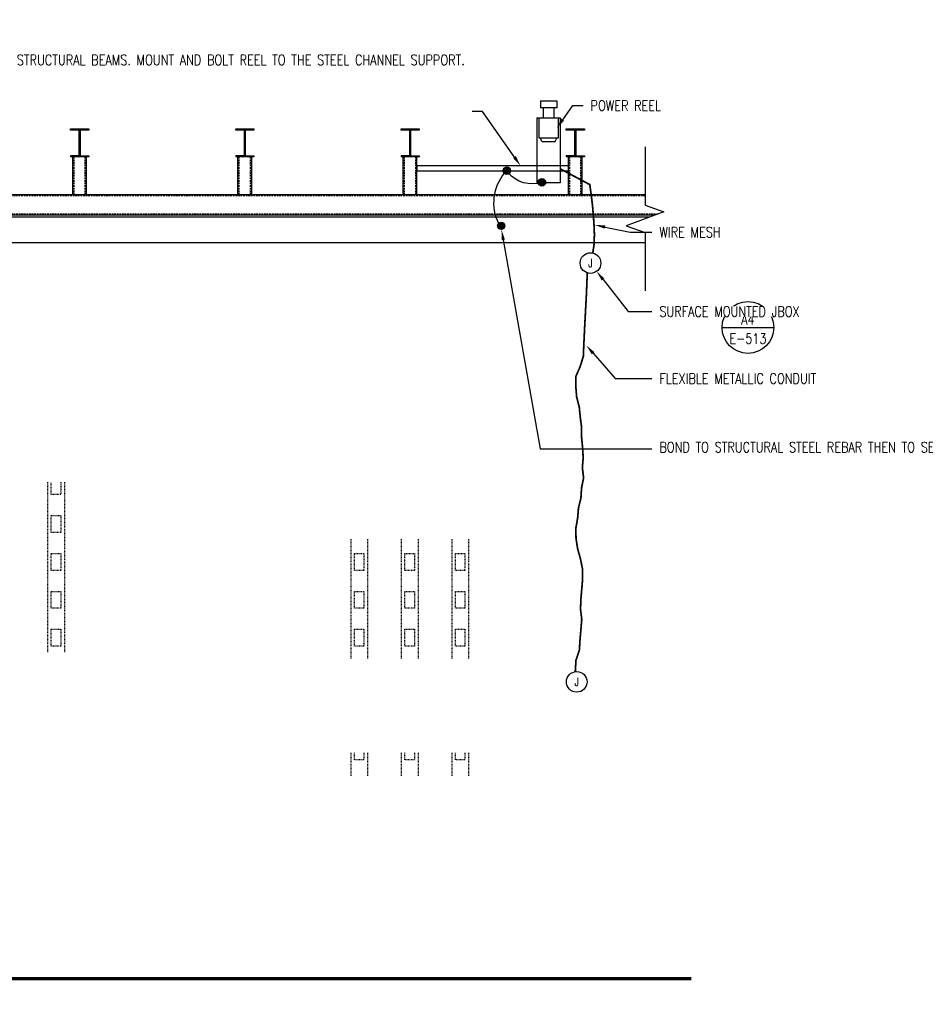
# Model space of a CAD drawing. Header units: inches. Extents: x -57 to 931, y -85 to 58.
# Tile 3 of 4: x 419 to 550, y -85 to 58. Entities that reach past the tile are written whole.
import ezdxf
from ezdxf import colors
from ezdxf.entities.mleader import LeaderData, LeaderLine
from ezdxf.enums import TextEntityAlignment as Align
from ezdxf.math import Vec2, Vec3

# ---------------------------------------------------------------- set-up
doc = ezdxf.new("R2010")
doc.units = ezdxf.units.IN
doc.header["$MEASUREMENT"] = 0
doc.linetypes.add('HIDDEN', pattern=[0.375, 0.25, -0.125])
doc.linetypes.add('Hidden 3_32_', pattern=[0.140625, 0.09375, -0.046875])
for name, color, linetype in [('A-DETL-HDLN', 250, 'Hidden 3_32_'), ('E-ANNO-TEXT', 2, 'Continuous'), ('E-DETL-GRPH', 3, 'Continuous'), ('E-POWR-DEVC', 4, 'Continuous'), ('G-ANNO-PATT', 251, 'Continuous'), ('G-Anno-Std-Scrn', 250, 'Continuous'), ('G-ANNO-STD-SCRN-HIDD', 250, 'HIDDEN'), ('G-ANNO-SYMB-ATTB', 2, 'Continuous'), ('S-ANNO-SYMB', 2, 'Continuous')]:
    doc.layers.add(name, color=color, linetype=linetype)
doc.styles.add('Annotative', font='romans.shx', dxfattribs={"width": 0.8, "height": 0.125})
doc.styles.add('Arial', font='arial.ttf')
doc.styles.add('E-DT01$0$HDRSTD', font='arial.ttf')
doc.styles.add('ROMANS', font='ROMANS.shx', dxfattribs={"width": 0.8})
doc.styles.add('TITLES', font='swiss.ttf', dxfattribs={"width": 0.8})

# ---------------------------------------------------------------- blocks, each defined once
blk = doc.blocks.new('E-DT01$0$JBOX')
blk.add_circle((0, 0), 0.125)
at = {"style": 'E-DT01$0$HDRSTD'}
blk.add_attdef('J', text='', height=0.1, dxfattribs=at).set_placement((0, 0), align=Align.MIDDLE)
blk = doc.blocks.new('E-DT01$0$ELEVID')
blk.add_line((-0.312, 0), (0.312, 0))
blk.add_circle((0, 0), 0.313)
at = {"layer": 'G-ANNO-SYMB-ATTB', "style": 'Annotative', "width": 0.8}
for tag, p in [('DET_NO', (0, 0.091)), ('REFSHT', (0, -0.096))]:
    blk.add_attdef(tag, text='', height=0.125, dxfattribs=at).set_placement(p, align=Align.MIDDLE_CENTER)
blk = doc.blocks.new('*U5')
at = {"linetype": 'Continuous', "lineweight": 70}
blk.add_line((1.125, 0.625), (21.745, 0.625), dxfattribs=at)
at = {"lineweight": 70}
blk.add_circle((0.812, 0.625), 0.312, dxfattribs=at)
at = {"style": 'Arial'}
blk.add_attdef('DRAWING_AREA_TITLE', text='', height=0.187, dxfattribs=at).set_placement((1.374, 0.634), align=Align.BOTTOM_LEFT)
blk.add_attdef('X#', text='', height=0.187, dxfattribs=at).set_placement((0.812, 0.625), align=Align.MIDDLE_CENTER)
blk.add_attdef('SCALE:', text='', height=0.0938, dxfattribs=at).set_placement((1.374, 0.561), align=Align.TOP_LEFT)

msp = doc.modelspace()

# ---------------------------------------------------------------- hatches: boundary and pattern name
at = {"layer": 'E-DETL-GRPH', "lineweight": -3}
h = msp.add_hatch(color=8, dxfattribs=at)
h.dxf.hatch_style = 1
h.paths.add_polyline_path([(489.41, 35.52, -1), (489.4, 36.59, -1)])
h = msp.add_hatch(color=8, dxfattribs=at)
h.dxf.hatch_style = 1
h.paths.add_polyline_path([(494.51, 33.81, -1), (494.5, 34.89, -1)])
h = msp.add_hatch(color=8, dxfattribs=at)
h.dxf.hatch_style = 1
h.paths.add_polyline_path([(488.58, 27.49, -1), (488.57, 28.57, -1)])

# ---------------------------------------------------------------- linework, layer by layer
at = {"layer": 'A-DETL-HDLN', "lineweight": -3}
for p, q in [((422.69, -9.2), (422.69, -33.96)), ((423.22, -11), (423.22, -9.2)), ((424.6, -9.2), (424.6, -11)), ((425.13, -9.2), (425.13, -33.96)), ((424.6, -11), (423.22, -11)), ((423.22, -14.06), (424.6, -14.06)), ((423.22, -16.51), (423.22, -14.06)), ((424.6, -14.06), (424.6, -16.51)), ((424.6, -16.51), (423.22, -16.51)), ((466.73, -17.49), (466.73, -34.82)), ((469.17, -17.49), (469.17, -34.82)), ((474.07, -17.49), (474.07, -34.82)), ((476.51, -17.49), (476.51, -34.82)), ((481.41, -17.49), (481.41, -34.82)), ((483.85, -17.49), (483.85, -34.82)), ((423.22, -19.56), (424.6, -19.56)), ((423.22, -22.01), (423.22, -19.56)), ((424.6, -19.56), (424.6, -22.01)), ((467.26, -19.56), (468.64, -19.56)), ((467.26, -22.01), (467.26, -19.56)), ((468.64, -19.56), (468.64, -22.01)), ((474.6, -19.56), (475.98, -19.56)), ((474.6, -22.01), (474.6, -19.56)), ((475.98, -19.56), (475.98, -22.01)), ((481.94, -19.56), (483.32, -19.56)), ((481.94, -22.01), (481.94, -19.56)), ((483.32, -19.56), (483.32, -22.01)), ((424.6, -22.01), (423.22, -22.01)), ((468.64, -22.01), (467.26, -22.01)), ((475.98, -22.01), (474.6, -22.01)), ((483.32, -22.01), (481.94, -22.01)), ((423.22, -25.07), (424.6, -25.07)), ((423.22, -27.52), (423.22, -25.07)), ((424.6, -25.07), (424.6, -27.52)), ((467.26, -25.07), (468.64, -25.07)), ((467.26, -27.52), (467.26, -25.07)), ((468.64, -25.07), (468.64, -27.52)), ((474.6, -25.07), (475.98, -25.07)), ((474.6, -27.52), (474.6, -25.07)), ((475.98, -25.07), (475.98, -27.52)), ((481.94, -25.07), (483.32, -25.07)), ((481.94, -27.52), (481.94, -25.07)), ((483.32, -25.07), (483.32, -27.52)), ((424.6, -27.52), (423.22, -27.52)), ((468.64, -27.52), (467.26, -27.52)), ((475.98, -27.52), (474.6, -27.52)), ((483.32, -27.52), (481.94, -27.52)), ((423.22, -30.57), (424.6, -30.57)), ((423.22, -33.02), (423.22, -30.57)), ((424.6, -30.57), (424.6, -33.02)), ((467.26, -30.57), (468.64, -30.57)), ((467.26, -33.02), (467.26, -30.57)), ((468.64, -30.57), (468.64, -33.02)), ((474.6, -30.57), (475.98, -30.57)), ((474.6, -33.02), (474.6, -30.57)), ((475.98, -30.57), (475.98, -33.02)), ((481.94, -30.57), (483.32, -30.57)), ((481.94, -33.02), (481.94, -30.57)), ((483.32, -30.57), (483.32, -33.02)), ((424.6, -33.02), (423.22, -33.02)), ((468.64, -33.02), (467.26, -33.02)), ((475.98, -33.02), (474.6, -33.02)), ((483.32, -33.02), (481.94, -33.02)), ((466.73, -48.53), (466.73, -51.91)), ((467.26, -49.54), (467.26, -48.53)), ((468.64, -48.53), (468.64, -49.54)), ((469.17, -48.53), (469.17, -51.91)), ((474.07, -48.53), (474.07, -51.91)), ((474.6, -49.54), (474.6, -48.53)), ((475.98, -48.53), (475.98, -49.54)), ((476.51, -48.53), (476.51, -51.91)), ((481.41, -48.53), (481.41, -51.91)), ((481.94, -49.54), (481.94, -48.53)), ((483.32, -48.53), (483.32, -49.54)), ((483.85, -48.53), (483.85, -51.91)), ((468.64, -49.54), (467.26, -49.54)), ((475.98, -49.54), (474.6, -49.54)), ((483.32, -49.54), (481.94, -49.54))]:
    msp.add_line(p, q, dxfattribs=at)
at = {"layer": 'E-DETL-GRPH'}
for points in [[(489.03, 35.67, 0.296553), (488.18, 28.4)], [(494.5, 34.35, -0.304793), (489.59, 35.75, -0.304793)]]:
    msp.add_lwpolyline(points, format="xyb", dxfattribs=at)
at = {"layer": 'E-DETL-GRPH', "lineweight": -3}
msp.add_circle((494.5, 34.35), 0.539, dxfattribs=at)
at = {"layer": 'E-POWR-DEVC', "lineweight": -3, "const_width": 0.25}
for points in [[(501.88, 24.09), (502.06, 25.26), (502.12, 26.72), (502.06, 28.19), (501.96, 29.65), (501.83, 31.11), (501.65, 32.57), (501.45, 34.02), (497.17, 36.31)], [(499.35, -36.71), (499.35, -36.56), (499.44, -35.07), (499.94, -33.56), (500.03, -32.06), (500.16, -30.57), (500.28, -29.1), (500.1, -27.64), (500.16, -26.18), (500.28, -24.73), (500.41, -23.26), (500.39, -21.79), (500.09, -20.32), (499.68, -18.85), (499.45, -17.38), (499.42, -15.91), (499.68, -14.44), (499.8, -12.98), (500.16, -11.51), (500.25, -10.04), (500.55, -8.57), (500.37, -7.11), (500.49, -5.64), (500.4, -4.17), (500.26, -2.7), (500.26, -1.23), (500.06, 0.24), (499.92, 1.71), (499.54, 3.18), (499.42, 4.65), (499.41, 6.12), (500.05, 7.6), (500.51, 9.07), (500.57, 10.54), (500.64, 12.02), (500.71, 13.49), (500.79, 14.96), (500.87, 16.44), (500.95, 17.91), (501.01, 19.38), (501.07, 20.85), (501.08, 21.23)]]:
    msp.add_lwpolyline(points, dxfattribs=at)
at = {"layer": 'G-ANNO-PATT', "lineweight": -3}
for p, q in [((494.28, 46.18), (496.64, 46.18)), ((494.28, 46.18), (494.28, 45.19)), ((496.64, 46.18), (496.64, 45.19)), ((496.64, 45.19), (494.28, 45.19)), ((494.67, 45.19), (494.67, 43.71)), ((496.25, 45.19), (496.25, 43.71)), ((493.74, 43.71), (497.17, 43.71)), ((493.74, 43.71), (493.74, 34.27)), ((494.08, 40.75), (494.08, 43.71)), ((496.84, 43.71), (496.84, 40.75)), ((497.17, 43.71), (497.17, 34.27)), ((496.84, 40.75), (494.08, 40.75)), ((494.47, 40.26), (494.28, 40.75)), ((494.47, 40.26), (496.44, 40.26)), ((496.44, 40.26), (496.64, 40.75)), ((497.17, 34.27), (493.74, 34.27))]:
    msp.add_line(p, q, dxfattribs=at)
at = {"layer": 'G-Anno-Std-Scrn', "lineweight": -3}
for p, q in [((426.04, 41.94), (426.04, 42.11)), ((426.04, 42.11), (428.67, 42.11)), ((427.19, 41.94), (426.04, 41.94)), ((426.1, 41.94), (426.26, 42.11)), ((426.55, 41.94), (426.72, 42.11)), ((426.8, 41.94), (426.97, 42.11)), ((427.24, 41.93), (427.42, 42.11)), ((427.29, 41.73), (427.41, 41.85)), ((427.3, 38.32), (427.3, 41.84)), ((427.41, 41.84), (427.41, 38.33)), ((427.51, 41.94), (427.67, 42.11)), ((428.67, 41.94), (427.52, 41.94)), ((427.97, 41.94), (428.13, 42.11)), ((428.22, 41.94), (428.38, 42.11)), ((428.67, 42.11), (428.67, 41.94)), ((450.04, 42.1), (450.05, 42.11)), ((450.04, 41.94), (450.04, 42.11)), ((450.04, 42.11), (452.67, 42.11)), ((451.19, 41.94), (450.04, 41.94)), ((450.14, 41.94), (450.3, 42.11)), ((450.59, 41.94), (450.76, 42.11)), ((450.84, 41.94), (451.01, 42.11)), ((451.26, 41.91), (451.47, 42.11)), ((451.29, 41.69), (451.41, 41.8)), ((451.3, 38.32), (451.3, 41.84)), ((451.41, 41.84), (451.41, 38.33)), ((452.67, 41.94), (451.52, 41.94)), ((451.55, 41.94), (451.72, 42.11)), ((452.01, 41.94), (452.17, 42.11)), ((452.26, 41.94), (452.42, 42.11)), ((452.67, 42.11), (452.67, 41.94)), ((474.04, 42.06), (474.09, 42.11)), ((474.04, 41.94), (474.04, 42.11)), ((474.04, 42.11), (476.67, 42.11)), ((475.19, 41.94), (474.04, 41.94)), ((474.18, 41.94), (474.34, 42.11)), ((474.64, 41.94), (474.8, 42.11)), ((474.89, 41.94), (475.05, 42.11)), ((475.28, 41.88), (475.51, 42.11)), ((475.29, 41.65), (475.41, 41.76)), ((475.3, 38.32), (475.3, 41.84)), ((475.41, 41.84), (475.41, 38.33)), ((476.67, 41.94), (475.52, 41.94)), ((475.59, 41.94), (475.76, 42.11)), ((476.05, 41.94), (476.22, 42.11)), ((476.3, 41.94), (476.47, 42.11)), ((476.67, 42.11), (476.67, 41.94)), ((498.04, 42.01), (498.14, 42.11)), ((498.04, 41.94), (498.04, 42.11)), ((498.04, 42.11), (500.67, 42.11)), ((499.19, 41.94), (498.04, 41.94)), ((498.22, 41.94), (498.39, 42.11)), ((498.68, 41.94), (498.84, 42.11)), ((498.93, 41.94), (499.09, 42.11)), ((499.29, 41.85), (499.55, 42.11)), ((499.29, 41.6), (499.41, 41.72)), ((499.3, 38.32), (499.3, 41.84)), ((499.41, 41.84), (499.41, 38.33)), ((500.67, 41.94), (499.52, 41.94)), ((499.63, 41.94), (499.8, 42.11)), ((500.09, 41.94), (500.26, 42.11)), ((500.34, 41.94), (500.51, 42.11)), ((500.67, 42.11), (500.67, 41.94)), ((427.29, 41.27), (427.41, 41.39)), ((427.29, 41.02), (427.41, 41.14)), ((427.29, 40.57), (427.41, 40.68)), ((427.29, 40.32), (427.41, 40.43)), ((451.29, 41.23), (451.41, 41.35)), ((451.29, 40.98), (451.41, 41.1)), ((451.29, 40.52), (451.41, 40.64)), ((451.29, 40.27), (451.41, 40.39)), ((475.29, 41.19), (475.41, 41.3)), ((475.29, 40.94), (475.41, 41.05)), ((475.29, 40.48), (475.41, 40.6)), ((475.29, 40.23), (475.41, 40.35)), ((499.29, 41.15), (499.41, 41.26)), ((499.29, 40.9), (499.41, 41.01)), ((499.29, 40.44), (499.41, 40.56)), ((499.29, 40.19), (499.41, 40.31)), ((427.29, 39.86), (427.41, 39.97)), ((427.29, 39.61), (427.41, 39.72)), ((427.29, 39.15), (427.41, 39.27)), ((427.29, 38.9), (427.41, 39.02)), ((451.29, 39.82), (451.41, 39.93)), ((451.29, 39.57), (451.41, 39.68)), ((451.29, 39.11), (451.41, 39.22)), ((451.29, 38.86), (451.41, 38.97)), ((475.29, 39.78), (475.41, 39.89)), ((475.29, 39.53), (475.41, 39.64)), ((475.29, 39.07), (475.41, 39.18)), ((475.29, 38.82), (475.41, 38.93)), ((499.29, 39.73), (499.41, 39.85)), ((499.29, 39.48), (499.41, 39.6)), ((499.29, 39.03), (499.41, 39.14)), ((499.29, 38.78), (499.41, 38.89)), ((427.18, 38.21), (426.04, 38.21)), ((426.04, 38.21), (426.04, 38.04)), ((428.67, 38.04), (426.04, 38.04)), ((426.18, 38.04), (426.35, 38.2)), ((426.35, 32.56), (426.35, 38.04)), ((426.43, 38.04), (426.6, 38.2)), ((426.89, 38.04), (427.06, 38.2)), ((427.14, 38.04), (427.41, 38.31)), ((427.29, 38.44), (427.41, 38.56)), ((427.53, 38.21), (428.67, 38.21)), ((427.6, 38.04), (427.76, 38.2)), ((427.85, 38.04), (428.01, 38.2)), ((428.3, 38.04), (428.47, 38.2)), ((428.35, 32.56), (428.35, 38.04)), ((428.55, 38.04), (428.66, 38.15)), ((428.67, 38.21), (428.67, 38.04)), ((451.18, 38.21), (450.04, 38.21)), ((450.04, 38.21), (450.04, 38.04)), ((452.67, 38.04), (450.04, 38.04)), ((450.22, 38.04), (450.39, 38.2)), ((450.35, 32.56), (450.35, 38.04)), ((450.47, 38.04), (450.64, 38.2)), ((450.93, 38.04), (451.1, 38.2)), ((451.18, 38.04), (451.42, 38.28)), ((451.29, 38.4), (451.41, 38.52)), ((451.53, 38.21), (452.67, 38.21)), ((451.64, 38.04), (451.8, 38.2)), ((451.89, 38.04), (452.05, 38.2)), ((452.35, 38.04), (452.51, 38.2)), ((452.35, 32.56), (452.35, 38.04)), ((452.6, 38.04), (452.66, 38.11)), ((452.67, 38.21), (452.67, 38.04)), ((475.18, 38.21), (474.04, 38.21)), ((474.04, 38.21), (474.04, 38.04)), ((476.67, 38.04), (474.04, 38.04)), ((474.27, 38.04), (474.43, 38.2)), ((474.35, 32.56), (474.35, 38.04)), ((474.52, 38.04), (474.68, 38.2)), ((474.97, 38.04), (475.14, 38.2)), ((475.22, 38.04), (475.43, 38.25)), ((475.29, 38.36), (475.41, 38.48)), ((475.53, 38.21), (476.67, 38.21)), ((475.68, 38.04), (475.85, 38.2)), ((475.93, 38.04), (476.1, 38.2)), ((476.35, 32.56), (476.35, 38.04)), ((476.39, 38.04), (476.55, 38.2)), ((476.64, 38.04), (476.66, 38.07)), ((476.67, 38.21), (476.67, 38.04)), ((499.18, 38.21), (498.04, 38.21)), ((498.04, 38.21), (498.04, 38.04)), ((500.67, 38.04), (498.04, 38.04)), ((498.31, 38.04), (498.47, 38.2)), ((498.35, 32.56), (498.35, 38.04)), ((498.56, 38.04), (498.72, 38.2)), ((499.02, 38.04), (499.18, 38.2)), ((499.27, 38.04), (499.46, 38.23)), ((499.29, 38.32), (499.41, 38.43)), ((499.53, 38.21), (500.67, 38.21)), ((499.72, 38.04), (499.89, 38.2)), ((499.97, 38.04), (500.14, 38.2)), ((500.35, 32.56), (500.35, 38.04)), ((500.43, 38.04), (500.59, 38.2)), ((500.67, 38.21), (500.67, 38.04))]:
    msp.add_line(p, q, dxfattribs=at)
msp.add_lwpolyline([(498.33, 36.79), (498.33, 35.98), (476.37, 35.98), (476.37, 36.79)], close=True, dxfattribs=at)
for points in [[(509.47, 25.54), (280.82, 25.54), (280.82, 32.56), (509.47, 32.56)], [(510.87, 29.56), (280.82, 29.56)], [(510.18, 29.31), (280.82, 29.31)]]:
    msp.add_lwpolyline(points, dxfattribs=at)
for centre, radius, start, end in [((427.18, 41.83), 0.114, 0.0926, 93.8817), ((427.52, 41.83), 0.115, 91.3862, 184.0779), ((451.18, 41.83), 0.114, 0.0926, 93.8817), ((451.52, 41.83), 0.115, 91.3862, 184.0779), ((475.18, 41.83), 0.114, 0.0926, 93.8817), ((475.52, 41.83), 0.115, 91.3862, 184.0779), ((499.18, 41.83), 0.114, 0.0926, 93.8817), ((499.52, 41.83), 0.115, 91.3862, 184.0779), ((427.18, 38.32), 0.114, 268.5921, 2.3812), ((427.52, 38.32), 0.115, 178.3959, 271.0876), ((451.18, 38.32), 0.114, 268.5921, 2.3812), ((451.52, 38.32), 0.115, 178.3959, 271.0876), ((475.18, 38.32), 0.114, 268.5921, 2.3812), ((475.52, 38.32), 0.115, 178.3959, 271.0876), ((499.18, 38.32), 0.114, 268.5921, 2.3812), ((499.52, 38.32), 0.115, 178.3959, 271.0876)]:
    msp.add_arc(centre, radius, start, end, dxfattribs=at)
at = {"layer": 'G-ANNO-STD-SCRN-HIDD', "lineweight": -3}
for p, q in [((426.54, 32.56), (426.54, 38.04)), ((428.16, 32.56), (428.16, 38.04)), ((450.54, 32.56), (450.54, 38.04)), ((452.16, 32.56), (452.16, 38.04)), ((474.54, 32.56), (474.54, 38.04)), ((476.16, 32.56), (476.16, 38.04)), ((498.54, 32.56), (498.54, 38.04)), ((500.16, 32.56), (500.16, 38.04))]:
    msp.add_line(p, q, dxfattribs=at)
for points in [[(509.47, 32.37), (280.82, 32.37)], [(511.38, 29.75), (280.82, 29.75)]]:
    msp.add_lwpolyline(points, dxfattribs=at)

# ---------------------------------------------------------------- block references
at = {"layer": 'E-ANNO-TEXT', "lineweight": -3}
ref = msp.add_blockref('E-DT01$0$ELEVID', (524.42, 13.27), dxfattribs=dict(at, xscale=12, yscale=12, zscale=12))
ref.add_attrib('DET_NO', 'A4', dxfattribs={"height": 1.5, "style": 'Annotative', "width": 0.8}).set_placement((524.42, 15.19), align=Align.TOP_CENTER)
ref.add_attrib('REFSHT', 'E-513', dxfattribs={"height": 1.5, "style": 'Annotative', "width": 0.796875}).set_placement((524.42, 12.41), align=Align.TOP_CENTER)
at = {"layer": 'E-DETL-GRPH', "lineweight": -3}
ref = msp.add_blockref('E-DT01$0$JBOX', (501.55, 22.63), dxfattribs=dict(at, xscale=12, yscale=12, zscale=12))
ref.add_attrib('J', 'J', dxfattribs={"height": 1.2, "style": 'ROMANS', "width": 0.800781}).set_placement((501.55, 22.63), align=Align.MIDDLE)
ref = msp.add_blockref('E-DT01$0$JBOX', (499.55, -38.2), dxfattribs=dict(at, xscale=12, yscale=12, zscale=12))
ref.add_attrib('J', 'J', dxfattribs={"height": 1.2, "style": 'ROMANS', "width": 0.800781}).set_placement((499.55, -38.2), align=Align.MIDDLE)
at = {"layer": 'S-ANNO-SYMB', "lineweight": -3}
ref = msp.add_blockref('*U5', (255.23, -88.78), dxfattribs=dict(at, xscale=12, yscale=12, zscale=12))
ref.add_attrib('SCALE:', 'SCALE: NO SCALE', dxfattribs={"layer": '0', "height": 1.5, "style": 'ROMANS'}).set_placement((271.72, -82.05), align=Align.TOP_LEFT)
ref.add_attrib('DRAWING_AREA_TITLE', 'DOOR EXTERIOR PLATE ELEVATION', dxfattribs={"layer": '0', "height": 3, "style": 'TITLES', "width": 0.796875}).set_placement((271.72, -81.17), align=Align.BOTTOM_LEFT)
ref.add_attrib('X#', 'B1', dxfattribs={"layer": '0', "height": 3, "style": 'TITLES', "width": 0.796875}).set_placement((264.98, -81.28), align=Align.MIDDLE_CENTER)

# ---------------------------------------------------------------- next in the draw order: leaders
at = {"layer": 'E-ANNO-TEXT', "lineweight": -3}
ml = msp.add_multileader_mtext('Standard', dxfattribs=at)
ml.set_content('STEEL CHANNEL SUPPORT. BOLT BETWEEN STRUCTURAL BEAMS. MOUNT AND BOLT REEL TO THE STEEL CHANNEL SUPPORT.', color=256, style='Annotative')
ml.set_leader_properties(color=1, linetype='ByLayer', lineweight=-1)
ml.build(insert=Vec2(0, 0))
ml.multileader.update_dxf_attribs({"text_right_attachment_type": 3, "dogleg_length": 0.13, "arrow_head_size": 1.5, "scale": 12})
ctx = ml.context
ctx.base_point, ctx.scale, ctx.char_height, ctx.arrow_head_size, ctx.landing_gap_size, ctx.plane_origin = Vec3(305.32, 50.3), 12, 1.5, 1.5, 1.08, Vec3(-633.58, -855.46)
ctx.right_attachment = 3
notes = []
notes.append((ctx, [(0, (1, 1, 0), (303.76, 50.3), (1, 0), 1.56, [(0, [(300.61, 36.79)], 0, [])])]))
ctx.mtext.insert, ctx.mtext.width, ctx.mtext.defined_height = Vec3(306.4, 51.05), 40.9257, 73.8
ctx.mtext.has_bg_fill, ctx.mtext.bg_color, ctx.mtext.bg_scale_factor, ctx.mtext.bg_transparency, ctx.mtext.use_window_bg_color = 1, -1073741824, 1.25, 0, 1
ml = msp.add_multileader_mtext('Standard', dxfattribs=at)
ml.set_content('FLEXIBLE METALLIC CONDUIT', color=256, style='Annotative')
ml.set_leader_properties(color=1, linetype='ByLayer', lineweight=-1)
ml.build(insert=Vec2(0, 0))
ml.multileader.update_dxf_attribs({"text_right_attachment_type": 3, "dogleg_length": 0.125, "arrow_head_size": 1.5, "scale": 12})
ctx = ml.context
ctx.base_point, ctx.scale, ctx.char_height, ctx.arrow_head_size, ctx.landing_gap_size, ctx.plane_origin = Vec3(510.48, 5.84), 12, 1.5, 1.5, 1.08, Vec3(-426.15, -895.11)
ctx.right_attachment = 3
notes.append((ctx, [(0, (1, 1, 0), (505.13, 5.84), (1, 0), 5.35, [(0, [(500.95, 10.66)], 0, [])])]))
ctx.mtext.insert, ctx.mtext.width, ctx.mtext.defined_height = Vec3(511.56, 6.59), 7.8436, 73.8
ctx.mtext.has_bg_fill, ctx.mtext.bg_color, ctx.mtext.bg_scale_factor, ctx.mtext.bg_transparency, ctx.mtext.use_window_bg_color = 1, -1073741824, 1, 0, 1
for ctx, leaders in notes:
    for number, flags, end, landing, length, lines in leaders:
        leader = LeaderData()
        leader.index, (leader.has_last_leader_line, leader.has_dogleg_vector, leader.attachment_direction) = number, flags
        leader.last_leader_point, leader.dogleg_vector, leader.dogleg_length = Vec3(end), Vec3(landing), length
        for number, points, colour, breaks in lines:
            line = LeaderLine()
            line.index, line.vertices, line.color, line.breaks = number, Vec3.list(points), colors.encode_raw_color(colour), breaks
            leader.lines.append(line)
        ctx.leaders.append(leader)

# ---------------------------------------------------------------- next in the draw order: linework, layer by layer
at = {"layer": 'G-Anno-Std-Scrn', "lineweight": -3}
msp.add_lwpolyline([(509.47, 39.53), (509.47, 31.05), (512.21, 30.05), (506.72, 28.05), (509.47, 27.05), (509.47, 18.57)], dxfattribs=at)

# ---------------------------------------------------------------- next in the draw order: leaders
at = {"layer": 'E-ANNO-TEXT', "lineweight": -3}
ml = msp.add_multileader_mtext('Standard', dxfattribs=at)
ml.set_content('GROUNDING CABLE REEL', color=256, style='Annotative')
ml.set_leader_properties(color=1, linetype='ByLayer', lineweight=-1)
ml.build(insert=Vec2(0, 0))
ml.multileader.update_dxf_attribs({"text_right_attachment_type": 3, "dogleg_length": 0.13, "arrow_head_size": 1.5, "scale": 12})
ctx = ml.context
ctx.base_point, ctx.scale, ctx.char_height, ctx.arrow_head_size, ctx.landing_gap_size, ctx.plane_origin = Vec3(259.37, 53.84), 12, 1.5, 1.5, 1.08, Vec3(-666.25, -855.46)
ctx.right_attachment = 3
notes = []
notes.append((ctx, [(1, (1, 1, 0), (285.38, 53.84), (-1, 0), 1.56, [(0, [(287.1, 46.18)], 0, [])])]))
ctx.mtext.insert, ctx.mtext.width, ctx.mtext.defined_height = Vec3(260.45, 54.59), 23.0535, 3.07
ctx.mtext.has_bg_fill, ctx.mtext.bg_color, ctx.mtext.bg_scale_factor, ctx.mtext.bg_transparency, ctx.mtext.use_window_bg_color = 1, -1073741824, 1, 0, 1
for ctx, leaders in notes:
    for number, flags, end, landing, length, lines in leaders:
        leader = LeaderData()
        leader.index, (leader.has_last_leader_line, leader.has_dogleg_vector, leader.attachment_direction) = number, flags
        leader.last_leader_point, leader.dogleg_vector, leader.dogleg_length = Vec3(end), Vec3(landing), length
        for number, points, colour, breaks in lines:
            line = LeaderLine()
            line.index, line.vertices, line.color, line.breaks = number, Vec3.list(points), colors.encode_raw_color(colour), breaks
            leader.lines.append(line)
        ctx.leaders.append(leader)

# ---------------------------------------------------------------- next in the draw order: leaders
ml = msp.add_multileader_mtext('Standard', dxfattribs=at)
ml.set_content('STEEL CHANNEL SUPPORT. BOLT BETWEEN STRUCTURAL BEAMS. MOUNT AND BOLT REEL TO THE STEEL CHANNEL SUPPORT.', color=256, style='Annotative')
ml.set_leader_properties(color=1, linetype='ByLayer', lineweight=-1)
ml.build(insert=Vec2(0, 0))
ml.multileader.update_dxf_attribs({"text_right_attachment_type": 3, "dogleg_length": 0.125, "arrow_head_size": 1.5, "scale": 12})
ctx = ml.context
ctx.base_point, ctx.scale, ctx.char_height, ctx.arrow_head_size, ctx.landing_gap_size, ctx.plane_origin = Vec3(452.5, 52.12), 12, 1.5, 1.5, 1.08, Vec3(-478.7, -855.46)
ctx.right_attachment, ctx.text_align_type = 3, 2
notes = []
notes.append((ctx, [(1, (1, 1, 0), (485.87, 44.62), (-1, 0), 1.5, [(0, [(491.37, 36.79)], 0, [])])]))
ctx.mtext.insert, ctx.mtext.width, ctx.mtext.defined_height, ctx.mtext.alignment = Vec3(483.29, 52.87), 29.9007, 73.8, 3
ctx.mtext.has_bg_fill, ctx.mtext.bg_color, ctx.mtext.bg_scale_factor, ctx.mtext.bg_transparency, ctx.mtext.use_window_bg_color = 1, -1073741824, 1.25, 0, 1
ml = msp.add_multileader_mtext('Standard', dxfattribs=at)
ml.set_content('POWER REEL', color=256, style='Annotative')
ml.set_leader_properties(color=1, linetype='ByLayer', lineweight=-1)
ml.build(insert=Vec2(0, 0))
ml.multileader.update_dxf_attribs({"text_right_attachment_type": 3, "dogleg_length": 0.125, "arrow_head_size": 1.5, "scale": 12})
ctx = ml.context
ctx.base_point, ctx.scale, ctx.char_height, ctx.arrow_head_size, ctx.landing_gap_size, ctx.plane_origin = Vec3(500.48, 45.49), 12, 1.5, 1.5, 1.08, Vec3(-436.45, -855.46)
ctx.right_attachment = 3
notes.append((ctx, [(0, (1, 1, 0), (498.98, 45.49), (1, 0), 1.5, [(0, [(496.65, 42.23)], 0, [])])]))
ctx.mtext.insert, ctx.mtext.width, ctx.mtext.defined_height = Vec3(501.56, 46.24), 11.615, 73.8
ctx.mtext.has_bg_fill, ctx.mtext.bg_color, ctx.mtext.bg_scale_factor, ctx.mtext.bg_transparency, ctx.mtext.use_window_bg_color = 1, -1073741824, 1, 0, 1
ml = msp.add_multileader_mtext('Standard', dxfattribs=at)
ml.set_content('WIRE MESH', color=256, style='Annotative')
ml.set_leader_properties(color=1, linetype='ByLayer', lineweight=-1)
ml.build(insert=Vec2(0, 0))
ml.multileader.update_dxf_attribs({"text_right_attachment_type": 3, "dogleg_length": 0.125, "arrow_head_size": 1.5, "scale": 12})
ctx = ml.context
ctx.base_point, ctx.scale, ctx.char_height, ctx.arrow_head_size, ctx.landing_gap_size, ctx.plane_origin = Vec3(510.48, 27.11), 12, 1.5, 1.5, 1.08, Vec3(-426.15, -873.84)
ctx.right_attachment = 3
notes.append((ctx, [(0, (1, 1, 0), (507.32, 27.11), (1, 0), 3.16, [(0, [(502.19, 28.16)], 0, [])])]))
ctx.mtext.insert, ctx.mtext.width, ctx.mtext.defined_height = Vec3(511.56, 27.86), 9.9579, 73.8
ctx.mtext.has_bg_fill, ctx.mtext.bg_color, ctx.mtext.bg_scale_factor, ctx.mtext.bg_transparency, ctx.mtext.use_window_bg_color = 1, -1073741824, 1, 0, 1
ml = msp.add_multileader_mtext('Standard', dxfattribs=at)
ml.set_content('SURFACE MOUNTED JBOX', color=256, style='Annotative')
ml.set_leader_properties(color=1, linetype='ByLayer', lineweight=-1)
ml.build(insert=Vec2(0, 0))
ml.multileader.update_dxf_attribs({"text_right_attachment_type": 3, "dogleg_length": 0.125, "arrow_head_size": 1.5, "scale": 12})
ctx = ml.context
ctx.base_point, ctx.scale, ctx.char_height, ctx.arrow_head_size, ctx.landing_gap_size, ctx.plane_origin = Vec3(510.48, 15.59), 12, 1.5, 1.5, 1.08, Vec3(-428.39, -886.04)
ctx.right_attachment = 3
notes.append((ctx, [(0, (1, 1, 0), (507.03, 15.59), (1, 0), 3.45, [(0, [(502.44, 21.42)], 0, [])])]))
ctx.mtext.insert, ctx.mtext.width, ctx.mtext.defined_height = Vec3(511.56, 16.34), 8.1864, 73.8
ctx.mtext.has_bg_fill, ctx.mtext.bg_color, ctx.mtext.bg_scale_factor, ctx.mtext.bg_transparency, ctx.mtext.use_window_bg_color = 1, -1073741824, 1, 0, 1
for ctx, leaders in notes:
    for number, flags, end, landing, length, lines in leaders:
        leader = LeaderData()
        leader.index, (leader.has_last_leader_line, leader.has_dogleg_vector, leader.attachment_direction) = number, flags
        leader.last_leader_point, leader.dogleg_vector, leader.dogleg_length = Vec3(end), Vec3(landing), length
        for number, points, colour, breaks in lines:
            line = LeaderLine()
            line.index, line.vertices, line.color, line.breaks = number, Vec3.list(points), colors.encode_raw_color(colour), breaks
            leader.lines.append(line)
        ctx.leaders.append(leader)

# ---------------------------------------------------------------- next in the draw order: linework, layer by layer
at = {"layer": 'E-DETL-GRPH', "lineweight": -3}
msp.add_circle((489.41, 36.05), 0.539, dxfattribs=at)

# ---------------------------------------------------------------- next in the draw order: leaders
at = {"layer": 'E-ANNO-TEXT', "lineweight": -3}
ml = msp.add_multileader_mtext('Standard', dxfattribs=at)
ml.set_content('BOND TO STRUCTURAL STEEL REBAR THEN TO SECONDARY GROUND RING. SEE A4/E-513', color=256, style='Annotative')
ml.set_leader_properties(color=1, linetype='ByLayer', lineweight=-1)
ml.build(insert=Vec2(0, 0))
ml.multileader.update_dxf_attribs({"text_right_attachment_type": 3, "dogleg_length": 0.13, "arrow_head_size": 1.5, "scale": 12})
ctx = ml.context
ctx.base_point, ctx.scale, ctx.char_height, ctx.arrow_head_size, ctx.landing_gap_size, ctx.plane_origin = Vec3(510.48, -4.37), 12, 1.5, 1.5, 1.08, Vec3(-441.92, -879.47)
ctx.right_attachment = 3
notes = []
notes.append((ctx, [(0, (1, 1, 0), (494.26, -4.37), (1, 0), 16.22, [(0, [(488.62, 27.49)], 0, [])])]))
ctx.mtext.insert, ctx.mtext.width, ctx.mtext.defined_height = Vec3(511.56, -3.37), 34.9885, 76.03
ctx.mtext.has_bg_fill, ctx.mtext.bg_color, ctx.mtext.bg_scale_factor, ctx.mtext.bg_transparency, ctx.mtext.use_window_bg_color = 1, -1073741824, 1, 0, 1
for ctx, leaders in notes:
    for number, flags, end, landing, length, lines in leaders:
        leader = LeaderData()
        leader.index, (leader.has_last_leader_line, leader.has_dogleg_vector, leader.attachment_direction) = number, flags
        leader.last_leader_point, leader.dogleg_vector, leader.dogleg_length = Vec3(end), Vec3(landing), length
        for number, points, colour, breaks in lines:
            line = LeaderLine()
            line.index, line.vertices, line.color, line.breaks = number, Vec3.list(points), colors.encode_raw_color(colour), breaks
            leader.lines.append(line)
        ctx.leaders.append(leader)

# ---------------------------------------------------------------- next in the draw order: linework, layer by layer
at = {"layer": 'E-DETL-GRPH', "lineweight": -3}
msp.add_circle((488.57, 28.03), 0.539, dxfattribs=at)

# ---------------------------------------------------------------- next in the draw order: leaders
at = {"layer": 'E-ANNO-TEXT', "lineweight": -3}
ml = msp.add_multileader_mtext('Standard', dxfattribs=at)
ml.set_content('BOND TO GROUNDING CABLE REEL', color=256, style='Annotative')
ml.set_leader_properties(color=1, linetype='ByLayer', lineweight=-1)
ml.build(insert=Vec2(0, 0))
ml.multileader.update_dxf_attribs({"text_right_attachment_type": 3, "dogleg_length": 0.13, "arrow_head_size": 1.5, "scale": 12})
ctx = ml.context
ctx.base_point, ctx.scale, ctx.char_height, ctx.arrow_head_size, ctx.landing_gap_size, ctx.plane_origin = Vec3(296.36, 57.19), 12, 1.5, 1.5, 1.08, Vec3(-625.57, -862.7)
ctx.right_attachment = 3
notes = []
notes.append((ctx, [(0, (1, 1, 0), (293.64, 57.19), (1, 0), 2.72, [(0, [(293.77, 36.59)], 0, [])])]))
ctx.mtext.insert, ctx.mtext.width, ctx.mtext.defined_height = Vec3(297.44, 57.94), 20.2387, 73.8
ctx.mtext.has_bg_fill, ctx.mtext.bg_color, ctx.mtext.bg_scale_factor, ctx.mtext.bg_transparency, ctx.mtext.use_window_bg_color = 1, -1073741824, 1, 0, 1
for ctx, leaders in notes:
    for number, flags, end, landing, length, lines in leaders:
        leader = LeaderData()
        leader.index, (leader.has_last_leader_line, leader.has_dogleg_vector, leader.attachment_direction) = number, flags
        leader.last_leader_point, leader.dogleg_vector, leader.dogleg_length = Vec3(end), Vec3(landing), length
        for number, points, colour, breaks in lines:
            line = LeaderLine()
            line.index, line.vertices, line.color, line.breaks = number, Vec3.list(points), colors.encode_raw_color(colour), breaks
            leader.lines.append(line)
        ctx.leaders.append(leader)

doc.saveas('drawing.dxf')
